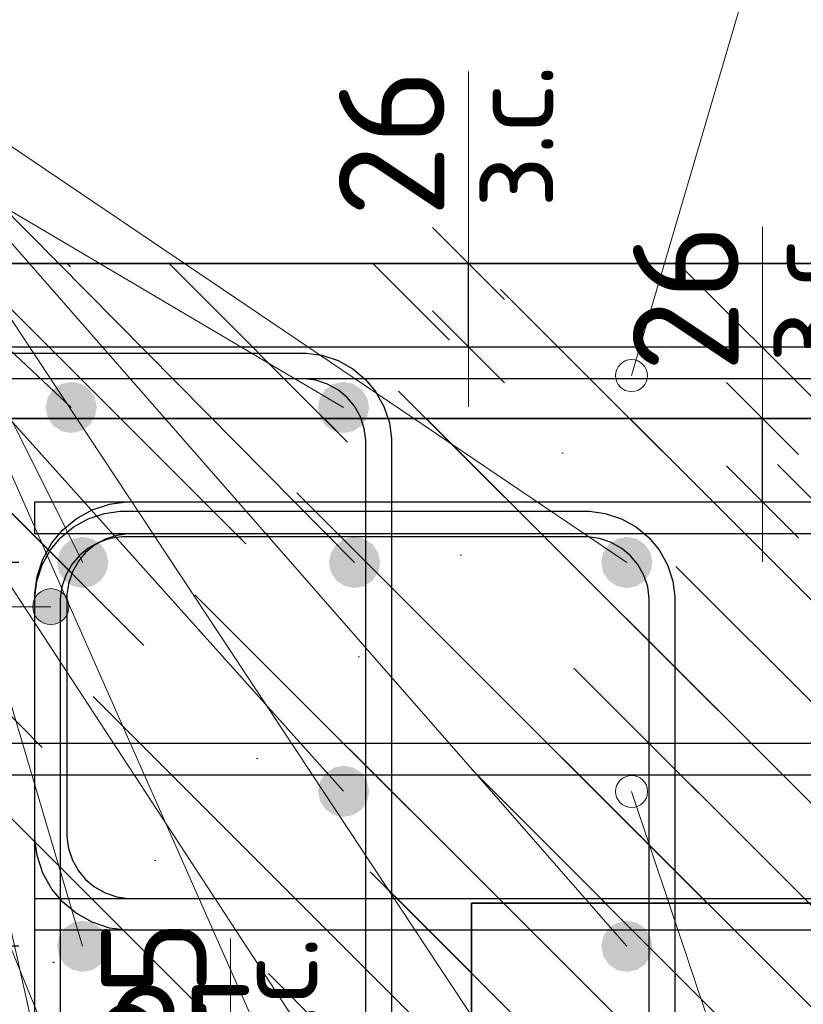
# Model space of a CAD drawing. Header units: metres. Extents: x -38 to 93, y -15 to 21.
# Tile 235 of 256: x 72.235 to 72.479, y 6.4 to 6.708. Entities that reach past the tile are written whole.
import ezdxf

# ---------------------------------------------------------------- set-up
doc = ezdxf.new("R2010")
doc.units = ezdxf.units.M
doc.header["$PDMODE"] = 65
for name, color, linetype, lineweight in [('XR$3$Арм. стержнями верхней зоны', 180, 'Continuous', 35), ('XR$3$Арм. стержнями нижней зоны', 180, 'Continuous', 35), ('XR$3$Арм.стержн. Арматура края', 96, 'Continuous', 35), ('XR$3$Арм.стержн. Хомут', 240, 'Continuous', 35), ('XR$3$Арм.стержн.горизонт. 1', 180, 'Continuous', 35), ('XR$3$Размерная линия (1)', 7, 'Continuous', 13), ('XR$3$Размерная линия_ общее', 7, 'Continuous', 13), ('XR$5$Арм. стержнями верхней зоны', 180, 'Continuous', 35), ('XR$5$Арм. стержнями нижней зоны', 180, 'Continuous', 35), ('XR$5$Арм.стержн. Арматура края', 96, 'Continuous', 35), ('XR$5$Арм.стержн. Хомут', 240, 'Continuous', 35), ('XR$5$Арм.стержн.горизонт. 1', 180, 'Continuous', 35), ('XR$5$ВК__отв в полу 1-2 эт', 220, 'Continuous', 25), ('XR$5$Размерная линия_ общее', 7, 'Continuous', 13)]:
    doc.layers.add(name, color=color, linetype=linetype, lineweight=lineweight)
doc.styles.add('ISOCPEUR', font='txt')
doc.dimstyles.new('DIMSTYLE_10', dxfattribs={"dimtxt": 0.033, "dimasz": 0.0375, "dimexe": 0, "dimexo": 0, "dimgap": 0.0165, "dimtad": 2, "dimdec": 0, "dimlfac": 1000, "dimrnd": 1, "dimzin": 12, "dimdsep": 46, "dimtxsty": 'ISOCPEUR', "dimblk1": 'ALL_ML_STRICH', "dimblk2": 'ALL_ML_STRICH', "dimsah": 1, "dimcen": 0, "dimclrd": 7, "dimclre": 256, "dimclrt": 7, "dimadec": 0, "dimazin": 0, "dimtfac": 1, "dimtdec": 0, "dimtix": 1, "dimtmove": 2, "dimatfit": 3, "dimfxl": 0, "dimtvp": 1.2, "dimtzin": 0, "dimlwd": 0, "dimlwe": -3, "dimarcsym": 0})
doc.dimstyles.new('DIMSTYLE_12', dxfattribs={"dimtxt": 0.03, "dimasz": 0.03, "dimexe": 0, "dimexo": 0, "dimgap": 0.015, "dimtad": 2, "dimdec": 0, "dimlfac": 1000, "dimrnd": 1, "dimzin": 12, "dimdsep": 46, "dimtxsty": 'ISOCPEUR', "dimblk1": 'ALL_ML_STRICH', "dimblk2": 'ALL_ML_STRICH', "dimsah": 1, "dimcen": 0, "dimclrd": 7, "dimclre": 256, "dimclrt": 7, "dimadec": 0, "dimazin": 0, "dimtfac": 1, "dimtdec": 0, "dimtix": 1, "dimtmove": 2, "dimatfit": 3, "dimfxl": 0, "dimtzin": 0, "dimlwd": 0, "dimlwe": -3, "dimarcsym": 0})
doc.dimstyles.new('DIMSTYLE_14', dxfattribs={"dimtxt": 0.03, "dimasz": 0.03, "dimexe": 0, "dimexo": 0, "dimgap": 0.015, "dimtad": 2, "dimdec": 0, "dimlfac": 1000, "dimrnd": 1, "dimzin": 12, "dimdsep": 46, "dimtxsty": 'ISOCPEUR', "dimblk1": 'ALL_ML_STRICH', "dimblk2": 'ALL_ML_STRICH', "dimsah": 1, "dimcen": 0, "dimclrd": 7, "dimclre": 256, "dimclrt": 7, "dimadec": 0, "dimazin": 0, "dimtfac": 1, "dimtdec": 0, "dimtix": 1, "dimtmove": 2, "dimatfit": 3, "dimfxl": 0, "dimtvp": 1.2, "dimtzin": 0, "dimlwd": 0, "dimlwe": -3, "dimarcsym": 0})
pattern_1 = [(135, (0, 0), (-0.031819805, -0.031819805), [0.4, -0.05, 0, -0.05]), (135, (-0.01591, -0.01591), (-0.031819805, -0.031819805), [0.8, -0.1, 0.1, -0.1])]

# ---------------------------------------------------------------- blocks, each defined once
blk = doc.blocks.new('ALL_ML_STRICH')
at = {"color": 0, "linetype": 'ByBlock', "lineweight": -2}
for p, q in [((0, -0.5), (0, 0.5)), ((-0.3, -0.3), (0.3, 0.3)), ((-1, 0), (0.5, 0))]:
    blk.add_line(p, q, dxfattribs=at)
blk = doc.blocks.new('*D97')
at = {"layer": 'DEFPOINTS', "color": 7, "linetype": 'Continuous', "lineweight": 13, "transparency": 33554687}
for p in [(72.21432, 6.36582), (72.21432, 6.33083), (72.23932, 6.32583)]:
    blk.add_point(p, dxfattribs=at)
at = {"layer": 'XR$3$Размерная линия_ общее', "color": 253, "linetype": 'Continuous', "lineweight": -2, "true_color": 0xa0a0a0, "transparency": 33554687}
for p, q in [((72.21432, 6.35083), (72.21432, 6.36582)), ((72.23932, 6.34583), (72.23932, 6.36582))]:
    blk.add_line(p, q, dxfattribs=at)
at = {"layer": 'XR$3$Размерная линия_ общее', "color": 7, "linetype": 'Continuous', "lineweight": -2, "transparency": 33554687}
blk.add_line((72.21432, 6.36582), (72.23932, 6.36582), dxfattribs=at)
at = {"layer": 'XR$3$Размерная линия_ общее', "color": 7, "linetype": 'Continuous', "lineweight": 13, "transparency": 33554687, "xscale": 0.0375, "yscale": 0.0375, "zscale": 0.0375, "rotation": 180}
blk.add_blockref('ALL_ML_STRICH', (72.21432, 6.36582), dxfattribs=at)
at = {"layer": 'XR$3$Размерная линия_ общее', "color": 7, "linetype": 'Continuous', "lineweight": 13, "transparency": 33554687, "xscale": 0.0375, "yscale": 0.0375, "zscale": 0.0375}
blk.add_blockref('ALL_ML_STRICH', (72.23932, 6.36582), dxfattribs=at)
at = {"layer": 'XR$3$Размерная линия_ общее', "color": 7, "linetype": 'Continuous', "lineweight": 13, "transparency": 33554687, "insert": (72.28605, 6.38982), "char_height": 0.033, "width": 0.066, "attachment_point": 5, "style": 'ISOCPEUR'}
blk.add_mtext('\\A1;{25}', dxfattribs=at)
at = {"layer": 'XR$3$Размерная линия_ общее', "color": 7, "linetype": 'Continuous', "lineweight": 13, "transparency": 33554687, "insert": (72.2591, 6.36561), "char_height": 0.027, "width": 0.00135, "attachment_point": 1, "line_spacing_factor": 0.60241, "style": 'ISOCPEUR'}
blk.add_mtext('з.с.', dxfattribs=at)
blk = doc.blocks.new('*D169')
at = {"layer": 'DEFPOINTS', "color": 7, "linetype": 'Continuous', "lineweight": 13, "transparency": 33554687}
for p in [(72.25428, 6.41845), (72.16902, 6.32345), (72.25428, 6.32345)]:
    blk.add_point(p, dxfattribs=at)
at = {"layer": 'XR$3$Размерная линия (1)', "color": 9, "linetype": 'Continuous', "lineweight": -2, "true_color": 0xc7c7c7, "transparency": 33554687}
for p, q in [((72.23428, 6.41845), (72.16902, 6.41845)), ((72.23428, 6.32345), (72.16902, 6.32345))]:
    blk.add_line(p, q, dxfattribs=at)
at = {"layer": 'XR$3$Размерная линия (1)', "color": 7, "linetype": 'Continuous', "lineweight": -2, "transparency": 33554687}
blk.add_line((72.16902, 6.32345), (72.16902, 6.41845), dxfattribs=at)
at = {"layer": 'XR$3$Размерная линия (1)', "color": 7, "linetype": 'Continuous', "lineweight": 13, "transparency": 33554687, "xscale": 0.03, "yscale": 0.03, "zscale": 0.03}
for p, rotation in [((72.16902, 6.41845), 90), ((72.16902, 6.32345), 270)]:
    blk.add_blockref('ALL_ML_STRICH', p, dxfattribs=dict(at, rotation=rotation))
at = {"layer": 'XR$3$Размерная линия (1)', "color": 7, "linetype": 'Continuous', "lineweight": 13, "transparency": 33554687, "insert": (72.14652, 6.37245), "char_height": 0.03, "width": 0.06, "attachment_point": 5, "rotation": 90, "style": 'ISOCPEUR'}
blk.add_mtext('\\A1;{95}', dxfattribs=at)
blk = doc.blocks.new('*D170')
at = {"layer": 'DEFPOINTS', "color": 7, "linetype": 'Continuous', "lineweight": 13, "transparency": 33554687}
for p in [(72.25428, 6.53845), (72.16902, 6.41845), (72.25428, 6.41845)]:
    blk.add_point(p, dxfattribs=at)
at = {"layer": 'XR$3$Размерная линия (1)', "color": 9, "linetype": 'Continuous', "lineweight": -2, "true_color": 0xc7c7c7, "transparency": 33554687}
for p, q in [((72.23428, 6.53845), (72.16902, 6.53845)), ((72.23428, 6.41845), (72.16902, 6.41845))]:
    blk.add_line(p, q, dxfattribs=at)
at = {"layer": 'XR$3$Размерная линия (1)', "color": 7, "linetype": 'Continuous', "lineweight": -2, "transparency": 33554687}
blk.add_line((72.16902, 6.41845), (72.16902, 6.53845), dxfattribs=at)
at = {"layer": 'XR$3$Размерная линия (1)', "color": 7, "linetype": 'Continuous', "lineweight": 13, "transparency": 33554687, "xscale": 0.03, "yscale": 0.03, "zscale": 0.03}
for p, rotation in [((72.16902, 6.53845), 90), ((72.16902, 6.41845), 270)]:
    blk.add_blockref('ALL_ML_STRICH', p, dxfattribs=dict(at, rotation=rotation))
at = {"layer": 'XR$3$Размерная линия (1)', "color": 7, "linetype": 'Continuous', "lineweight": 13, "transparency": 33554687, "insert": (72.14652, 6.48295), "char_height": 0.03, "width": 0.09, "attachment_point": 5, "rotation": 90, "style": 'ISOCPEUR'}
blk.add_mtext('\\A1;{120}', dxfattribs=at)
blk = doc.blocks.new('*D171')
at = {"layer": 'DEFPOINTS', "color": 7, "linetype": 'Continuous', "lineweight": 13, "transparency": 33554687}
for p in [(72.21432, 6.58345), (72.16902, 6.53845), (72.25428, 6.53845)]:
    blk.add_point(p, dxfattribs=at)
at = {"layer": 'XR$3$Размерная линия (1)', "color": 9, "linetype": 'Continuous', "lineweight": -2, "true_color": 0xc7c7c7, "transparency": 33554687}
for p, q in [((72.19432, 6.58345), (72.16902, 6.58345)), ((72.23428, 6.53845), (72.16902, 6.53845))]:
    blk.add_line(p, q, dxfattribs=at)
at = {"layer": 'XR$3$Размерная линия (1)', "color": 7, "linetype": 'Continuous', "lineweight": -2, "transparency": 33554687}
blk.add_line((72.16902, 6.53845), (72.16902, 6.58345), dxfattribs=at)
at = {"layer": 'XR$3$Размерная линия (1)', "color": 7, "linetype": 'Continuous', "lineweight": 13, "transparency": 33554687, "xscale": 0.03, "yscale": 0.03, "zscale": 0.03}
for p, rotation in [((72.16902, 6.58345), 90), ((72.16902, 6.53845), 270)]:
    blk.add_blockref('ALL_ML_STRICH', p, dxfattribs=dict(at, rotation=rotation))
at = {"layer": 'XR$3$Размерная линия (1)', "color": 7, "linetype": 'Continuous', "lineweight": 13, "transparency": 33554687, "insert": (72.14645, 6.64217), "char_height": 0.03, "width": 0.06, "attachment_point": 5, "rotation": 90, "style": 'ISOCPEUR'}
blk.add_mtext('\\A1;{45}', dxfattribs=at)
blk = doc.blocks.new('*D179')
at = {"layer": 'DEFPOINTS', "color": 7, "linetype": 'Continuous', "lineweight": 13, "transparency": 33554687}
for p in [(72.42673, 6.58345), (72.42673, 6.55745), (72.46671, 6.55745)]:
    blk.add_point(p, dxfattribs=at)
at = {"layer": 'XR$3$Размерная линия_ общее', "color": 253, "linetype": 'Continuous', "lineweight": -2, "true_color": 0xa0a0a0, "transparency": 33554687}
for p, q in [((72.44673, 6.58345), (72.46671, 6.58345)), ((72.44673, 6.55745), (72.46671, 6.55745))]:
    blk.add_line(p, q, dxfattribs=at)
at = {"layer": 'XR$3$Размерная линия_ общее', "color": 7, "linetype": 'Continuous', "lineweight": -2, "transparency": 33554687}
blk.add_line((72.46671, 6.55745), (72.46671, 6.58345), dxfattribs=at)
at = {"layer": 'XR$3$Размерная линия_ общее', "color": 7, "linetype": 'Continuous', "lineweight": 13, "transparency": 33554687, "xscale": 0.0375, "yscale": 0.0375, "zscale": 0.0375}
for p, rotation in [((72.46671, 6.58345), 90), ((72.46671, 6.55745), 270)]:
    blk.add_blockref('ALL_ML_STRICH', p, dxfattribs=dict(at, rotation=rotation))
at = {"layer": 'XR$3$Размерная линия_ общее', "color": 7, "linetype": 'Continuous', "lineweight": 13, "transparency": 33554687, "insert": (72.46625, 6.60081), "char_height": 0.027, "width": 0.00135, "attachment_point": 1, "rotation": 90, "line_spacing_factor": 0.60241, "style": 'ISOCPEUR'}
blk.add_mtext('з.с.', dxfattribs=at)
at = {"layer": 'XR$3$Размерная линия_ общее', "color": 7, "linetype": 'Continuous', "lineweight": 13, "transparency": 33554687, "insert": (72.44271, 6.62117), "char_height": 0.033, "width": 0.066, "attachment_point": 5, "rotation": 90, "style": 'ISOCPEUR'}
blk.add_mtext('\\A1;{26}', dxfattribs=at)
blk = doc.blocks.new('*D515')
at = {"layer": 'DEFPOINTS', "color": 7, "linetype": 'Continuous', "lineweight": 13, "transparency": 33554687}
for p in [(72.26047, 6.35692), (72.26547, 6.33192), (72.30046, 6.33192)]:
    blk.add_point(p, dxfattribs=at)
at = {"layer": 'XR$5$Размерная линия_ общее', "color": 253, "linetype": 'Continuous', "lineweight": -2, "true_color": 0xa0a0a0, "transparency": 33554687}
for p, q in [((72.28047, 6.35692), (72.30046, 6.35692)), ((72.28547, 6.33192), (72.30046, 6.33192))]:
    blk.add_line(p, q, dxfattribs=at)
at = {"layer": 'XR$5$Размерная линия_ общее', "color": 7, "linetype": 'Continuous', "lineweight": -2, "transparency": 33554687}
blk.add_line((72.30046, 6.33192), (72.30046, 6.35692), dxfattribs=at)
at = {"layer": 'XR$5$Размерная линия_ общее', "color": 7, "linetype": 'Continuous', "lineweight": 13, "transparency": 33554687, "xscale": 0.0375, "yscale": 0.0375, "zscale": 0.0375}
for p, rotation in [((72.30046, 6.35692), 90), ((72.30046, 6.33192), 270)]:
    blk.add_blockref('ALL_ML_STRICH', p, dxfattribs=dict(at, rotation=rotation))
at = {"layer": 'XR$5$Размерная линия_ общее', "color": 7, "linetype": 'Continuous', "lineweight": 13, "transparency": 33554687, "insert": (72.30067, 6.3767), "char_height": 0.027, "width": 0.00135, "attachment_point": 1, "rotation": 90, "line_spacing_factor": 0.60241, "style": 'ISOCPEUR'}
blk.add_mtext('з.с.', dxfattribs=at)
at = {"layer": 'XR$5$Размерная линия_ общее', "color": 7, "linetype": 'Continuous', "lineweight": 13, "transparency": 33554687, "insert": (72.27646, 6.40365), "char_height": 0.033, "width": 0.066, "attachment_point": 5, "rotation": 90, "style": 'ISOCPEUR'}
blk.add_mtext('\\A1;{25}', dxfattribs=at)
blk = doc.blocks.new('*D627')
at = {"layer": 'DEFPOINTS', "color": 7, "linetype": 'Continuous', "lineweight": 13, "transparency": 33554687}
for p in [(72.33484, 6.63192), (72.33484, 6.60592), (72.37482, 6.60592)]:
    blk.add_point(p, dxfattribs=at)
at = {"layer": 'XR$5$Размерная линия_ общее', "color": 253, "linetype": 'Continuous', "lineweight": -2, "true_color": 0xa0a0a0, "transparency": 33554687}
for p, q in [((72.35484, 6.63192), (72.37482, 6.63192)), ((72.35484, 6.60592), (72.37482, 6.60592))]:
    blk.add_line(p, q, dxfattribs=at)
at = {"layer": 'XR$5$Размерная линия_ общее', "color": 7, "linetype": 'Continuous', "lineweight": -2, "transparency": 33554687}
blk.add_line((72.37482, 6.60592), (72.37482, 6.63192), dxfattribs=at)
at = {"layer": 'XR$5$Размерная линия_ общее', "color": 7, "linetype": 'Continuous', "lineweight": 13, "transparency": 33554687, "xscale": 0.0375, "yscale": 0.0375, "zscale": 0.0375}
for p, rotation in [((72.37482, 6.63192), 90), ((72.37482, 6.60592), 270)]:
    blk.add_blockref('ALL_ML_STRICH', p, dxfattribs=dict(at, rotation=rotation))
at = {"layer": 'XR$5$Размерная линия_ общее', "color": 7, "linetype": 'Continuous', "lineweight": 13, "transparency": 33554687, "insert": (72.37436, 6.64929), "char_height": 0.027, "width": 0.00135, "attachment_point": 1, "rotation": 90, "line_spacing_factor": 0.60241, "style": 'ISOCPEUR'}
blk.add_mtext('з.с.', dxfattribs=at)
at = {"layer": 'XR$5$Размерная линия_ общее', "color": 7, "linetype": 'Continuous', "lineweight": 13, "transparency": 33554687, "insert": (72.35082, 6.66965), "char_height": 0.033, "width": 0.066, "attachment_point": 5, "rotation": 90, "style": 'ISOCPEUR'}
blk.add_mtext('\\A1;{26}', dxfattribs=at)

msp = doc.modelspace()

# ---------------------------------------------------------------- hatches: boundary and pattern name
at = {"linetype": 'Continuous', "lineweight": 25, "transparency": 33554687}
h = msp.add_hatch(dxfattribs=at)
h.set_pattern_fill('__________540', scale=0.015, style=0, pattern_type=2)
h.set_pattern_definition(pattern_1)
h.paths.add_polyline_path([(72.37577, 6.43192), (72.12578, 6.43192), (72.12578, 6.63192), (72.12577, 6.63192), (72.12577, 6.33192), (72.37577, 6.33192)], flags=0)
at = {"linetype": 'Continuous', "lineweight": 13, "transparency": 33554687}
h = msp.add_hatch(dxfattribs=at)
h.set_pattern_fill('__________540', scale=0.015, style=0, pattern_type=2)
h.set_pattern_definition(pattern_1)
h.paths.add_polyline_path([(72.12578, 6.63192), (72.12578, 6.43192), (72.57861, 6.43192), (72.57861, 6.63192)], flags=0)
h = msp.add_hatch(dxfattribs=at)
h.set_pattern_fill('__________540', scale=0.015, style=0, pattern_type=2)
h.set_pattern_definition(pattern_1)
h.paths.add_polyline_path([(72.21432, 6.58345), (72.21432, 6.38345), (72.62859, 6.38345), (72.62859, 6.58345)], flags=0)
at = {"layer": 'XR$3$Арм.стержн. Арматура края', "linetype": 'Continuous', "lineweight": 13, "transparency": 33554687}
for points in [[(72.23948, 6.52745), (72.24151, 6.5198), (72.24151, 6.52948)], [(72.24151, 6.52948), (72.24432, 6.51902), (72.24432, 6.53027)], [(72.24151, 6.52948), (72.24151, 6.5198), (72.24432, 6.51902)], [(72.24432, 6.53027), (72.24432, 6.51902), (72.24713, 6.5198)], [(72.24432, 6.53027), (72.24713, 6.5198), (72.24713, 6.52948)], [(72.24713, 6.52948), (72.24713, 6.5198), (72.24916, 6.52183)], [(72.24713, 6.52948), (72.24916, 6.52183), (72.24916, 6.52745)], [(72.23948, 6.52183), (72.23948, 6.52745), (72.2387, 6.52464)], [(72.23948, 6.52745), (72.23948, 6.52183), (72.24151, 6.5198)], [(72.24916, 6.52745), (72.24916, 6.52183), (72.24995, 6.52464)]]:
    msp.add_hatch(color=7, dxfattribs=at).paths.add_polyline_path(points)
at = {"layer": 'XR$3$Арм.стержн.горизонт. 1', "linetype": 'Continuous', "lineweight": 50, "transparency": 33554687}
for points in [[(72.26228, 6.53845), (72.26168, 6.54151), (72.25994, 6.54411), (72.25735, 6.54584), (72.25428, 6.54645), (72.25122, 6.54584), (72.24863, 6.54411), (72.24689, 6.54151), (72.24628, 6.53845), (72.24689, 6.53539), (72.24863, 6.53279), (72.25122, 6.53106), (72.25428, 6.53045), (72.25735, 6.53106), (72.25994, 6.53279), (72.26168, 6.53539)], [(72.34721, 6.53845), (72.3466, 6.54151), (72.34487, 6.54411), (72.34227, 6.54584), (72.33921, 6.54645), (72.33615, 6.54584), (72.33355, 6.54411), (72.33182, 6.54151), (72.33121, 6.53845), (72.33182, 6.53539), (72.33355, 6.53279), (72.33615, 6.53106), (72.33921, 6.53045), (72.34227, 6.53106), (72.34487, 6.53279), (72.3466, 6.53539)], [(72.43228, 6.53845), (72.43168, 6.54151), (72.42994, 6.54411), (72.42735, 6.54584), (72.42428, 6.54645), (72.42122, 6.54584), (72.41863, 6.54411), (72.41689, 6.54151), (72.41628, 6.53845), (72.41689, 6.53539), (72.41863, 6.53279), (72.42122, 6.53106), (72.42428, 6.53045), (72.42735, 6.53106), (72.42994, 6.53279), (72.43168, 6.53539)], [(72.26225, 6.41845), (72.26164, 6.42151), (72.2599, 6.42411), (72.25731, 6.42584), (72.25425, 6.42645), (72.25118, 6.42584), (72.24859, 6.42411), (72.24686, 6.42151), (72.24625, 6.41845), (72.24686, 6.41539), (72.24859, 6.41279), (72.25118, 6.41106), (72.25425, 6.41045), (72.25731, 6.41106), (72.2599, 6.41279), (72.26164, 6.41539)], [(72.43232, 6.41845), (72.43171, 6.42151), (72.42998, 6.42411), (72.42738, 6.42584), (72.42432, 6.42645), (72.42126, 6.42584), (72.41867, 6.42411), (72.41693, 6.42151), (72.41632, 6.41845), (72.41693, 6.41539), (72.41867, 6.41279), (72.42126, 6.41106), (72.42432, 6.41045), (72.42738, 6.41106), (72.42998, 6.41279), (72.43171, 6.41539)]]:
    msp.add_hatch(color=7, dxfattribs=at).paths.add_polyline_path(points)
at = {"layer": 'XR$5$Арм.стержн.горизонт. 1', "linetype": 'Continuous', "lineweight": 50, "transparency": 33554687}
for points in [[(72.25869, 6.58692), (72.25808, 6.58999), (72.25635, 6.59258), (72.25375, 6.59432), (72.25069, 6.59492), (72.24763, 6.59432), (72.24503, 6.59258), (72.2433, 6.58999), (72.24269, 6.58692), (72.2433, 6.58386), (72.24503, 6.58127), (72.24763, 6.57953), (72.25069, 6.57892), (72.25375, 6.57953), (72.25635, 6.58127), (72.25808, 6.58386)], [(72.34377, 6.58692), (72.34316, 6.58999), (72.34142, 6.59258), (72.33883, 6.59432), (72.33577, 6.59492), (72.33271, 6.59432), (72.33011, 6.59258), (72.32838, 6.58999), (72.32777, 6.58692), (72.32838, 6.58386), (72.33011, 6.58127), (72.33271, 6.57953), (72.33577, 6.57892), (72.33883, 6.57953), (72.34142, 6.58127), (72.34316, 6.58386)], [(72.3438, 6.46692), (72.3432, 6.46999), (72.34146, 6.47258), (72.33887, 6.47432), (72.3358, 6.47492), (72.33274, 6.47432), (72.33015, 6.47258), (72.32841, 6.46999), (72.3278, 6.46692), (72.32841, 6.46386), (72.33015, 6.46127), (72.33274, 6.45953), (72.3358, 6.45892), (72.33887, 6.45953), (72.34146, 6.46127), (72.3432, 6.46386)]]:
    msp.add_hatch(color=7, dxfattribs=at).paths.add_polyline_path(points)

# ---------------------------------------------------------------- linework, layer by layer
at = {"color": 7, "linetype": 'Continuous', "lineweight": 13, "transparency": 33554687}
for p, q in [((72.37482, 6.63192), (72.37482, 6.69192)), ((72.46671, 6.58345), (72.46671, 6.64345)), ((72.4258, 6.46687), (72.49614, 6.25688)), ((72.30046, 6.35692), (72.30046, 6.42092))]:
    msp.add_line(p, q, dxfattribs=at)
at = {"color": 7, "linetype": 'Continuous', "lineweight": 35, "transparency": 33554687}
for p, q in [((72.57861, 6.63192), (72.12578, 6.63192)), ((72.62859, 6.58345), (72.21432, 6.58345)), ((72.37577, 6.43192), (72.57861, 6.43192)), ((72.37577, 6.33192), (72.37577, 6.43192))]:
    msp.add_line(p, q, dxfattribs=at)
at = {"color": 7, "linetype": 'Continuous', "lineweight": 13, "transparency": 33554687}
for centre in [(72.42577, 6.59687), (72.4258, 6.46687)]:
    msp.add_circle(centre, 0.005, dxfattribs=at)
at = {"layer": 'XR$3$Арм. стержнями верхней зоны', "color": 4, "linetype": 'Continuous', "lineweight": 25, "transparency": 33554687}
msp.add_lwpolyline([(72.23932, 6.55745), (72.63359, 6.55745), (72.63359, 6.54745), (72.23932, 6.54745), (72.23932, 6.55745)], dxfattribs=at)
msp.add_lwpolyline([(72.23932, 6.55745), (72.63359, 6.55745), (72.63359, 6.54745), (72.23932, 6.54745), (72.23932, 6.55745)], dxfattribs=at)
at = {"layer": 'XR$3$Арм. стержнями нижней зоны', "color": 4, "linetype": 'Continuous', "lineweight": 25, "transparency": 33554687}
msp.add_lwpolyline([(72.23932, 6.43345), (72.63359, 6.43345), (72.63359, 6.42345), (72.23932, 6.42345), (72.23932, 6.43345)], dxfattribs=at)
msp.add_lwpolyline([(72.23932, 6.43345), (72.63359, 6.43345), (72.63359, 6.42345), (72.23932, 6.42345), (72.23932, 6.43345)], dxfattribs=at)
at = {"layer": 'XR$3$Арм.стержн. Арматура края', "color": 7, "linetype": 'Continuous', "lineweight": 13, "transparency": 33554687}
for p, q in [((72.24432, 6.53027), (72.24432, 6.53027)), ((72.02872, 6.52464), (72.24432, 6.52464)), ((72.2387, 6.52464), (72.2387, 6.52464)), ((72.24995, 6.52464), (72.24995, 6.52464)), ((72.24432, 6.51902), (72.24432, 6.51902))]:
    msp.add_line(p, q, dxfattribs=at)
at = {"layer": 'XR$3$Арм.стержн. Арматура края', "color": 4, "linetype": 'Continuous', "lineweight": 25, "transparency": 33554687}
for points in [[(72.63359, 6.42345), (72.26789, 6.42345), (72.26267, 6.42417), (72.25723, 6.42597), (72.25222, 6.42877), (72.2481, 6.43222), (72.24465, 6.43635), (72.24184, 6.44136), (72.24005, 6.4468), (72.23932, 6.45201), (72.23932, 6.52888), (72.24005, 6.5341), (72.24184, 6.53954), (72.24465, 6.54455), (72.2481, 6.54868), (72.25222, 6.55212), (72.25723, 6.55493), (72.26267, 6.55672), (72.26789, 6.55745), (72.63359, 6.55745)], [(72.63359, 6.42345), (72.26789, 6.42345), (72.26267, 6.42417), (72.25723, 6.42597), (72.25222, 6.42877), (72.2481, 6.43222), (72.24465, 6.43635), (72.24184, 6.44136), (72.24005, 6.4468), (72.23932, 6.45201), (72.23932, 6.52888), (72.24005, 6.5341), (72.24184, 6.53954), (72.24465, 6.54455), (72.2481, 6.54868), (72.25222, 6.55212), (72.25723, 6.55493), (72.26267, 6.55672), (72.26789, 6.55745), (72.63359, 6.55745)], [(72.63359, 6.54745), (72.26858, 6.54745), (72.26494, 6.54694), (72.26128, 6.54573), (72.25792, 6.54385), (72.25519, 6.54158), (72.25292, 6.53885), (72.25104, 6.53549), (72.24983, 6.53183), (72.24932, 6.52819), (72.24932, 6.45271), (72.24983, 6.44907), (72.25104, 6.4454), (72.25292, 6.44205), (72.25519, 6.43932), (72.25792, 6.43704), (72.26128, 6.43516), (72.26494, 6.43395), (72.26858, 6.43345), (72.63359, 6.43345)], [(72.63359, 6.54745), (72.26858, 6.54745), (72.26494, 6.54694), (72.26128, 6.54573), (72.25792, 6.54385), (72.25519, 6.54158), (72.25292, 6.53885), (72.25104, 6.53549), (72.24983, 6.53183), (72.24932, 6.52819), (72.24932, 6.45271), (72.24983, 6.44907), (72.25104, 6.4454), (72.25292, 6.44205), (72.25519, 6.43932), (72.25792, 6.43704), (72.26128, 6.43516), (72.26494, 6.43395), (72.26858, 6.43345), (72.63359, 6.43345)]]:
    msp.add_lwpolyline(points, dxfattribs=at)
at = {"layer": 'XR$3$Арм.стержн. Арматура края', "color": 7, "linetype": 'Continuous', "lineweight": 13, "transparency": 33554687}
msp.add_circle((72.24432, 6.52464), 0.00563, dxfattribs=at)
at = {"layer": 'XR$3$Арм.стержн. Хомут', "color": 40, "linetype": 'Continuous', "lineweight": 25, "transparency": 33554687}
for points in [[(72.23928, 6.33513), (72.23928, 6.52777), (72.23996, 6.53265), (72.24164, 6.53773), (72.24426, 6.54241), (72.24747, 6.54626), (72.25132, 6.54948), (72.256, 6.55209), (72.26108, 6.55377), (72.26596, 6.55445), (72.41265, 6.55445), (72.41753, 6.55377), (72.42261, 6.55209), (72.42728, 6.54948), (72.43113, 6.54626), (72.43435, 6.54241), (72.43697, 6.53773), (72.43864, 6.53265), (72.43932, 6.52777), (72.43932, 6.33513)], [(72.23928, 6.33513), (72.23928, 6.52777), (72.23996, 6.53265), (72.24164, 6.53773), (72.24426, 6.54241), (72.24747, 6.54626), (72.25132, 6.54948), (72.256, 6.55209), (72.26108, 6.55377), (72.26596, 6.55445), (72.41265, 6.55445), (72.41753, 6.55377), (72.42261, 6.55209), (72.42728, 6.54948), (72.43113, 6.54626), (72.43435, 6.54241), (72.43697, 6.53773), (72.43864, 6.53265), (72.43932, 6.52777), (72.43932, 6.33513)], [(72.43132, 6.33568), (72.43132, 6.52722), (72.43082, 6.53083), (72.42961, 6.5345), (72.42773, 6.53785), (72.42545, 6.54058), (72.42272, 6.54286), (72.41937, 6.54474), (72.41571, 6.54595), (72.41209, 6.54645), (72.26652, 6.54645), (72.2629, 6.54595), (72.25924, 6.54474), (72.25588, 6.54286), (72.25315, 6.54058), (72.25087, 6.53785), (72.24899, 6.5345), (72.24779, 6.53083), (72.24728, 6.52722), (72.24728, 6.33568)], [(72.43132, 6.33568), (72.43132, 6.52722), (72.43082, 6.53083), (72.42961, 6.5345), (72.42773, 6.53785), (72.42545, 6.54058), (72.42272, 6.54286), (72.41937, 6.54474), (72.41571, 6.54595), (72.41209, 6.54645), (72.26652, 6.54645), (72.2629, 6.54595), (72.25924, 6.54474), (72.25588, 6.54286), (72.25315, 6.54058), (72.25087, 6.53785), (72.24899, 6.5345), (72.24779, 6.53083), (72.24728, 6.52722), (72.24728, 6.33568)]]:
    msp.add_lwpolyline(points, dxfattribs=at)
at = {"layer": 'XR$3$Арм.стержн.горизонт. 1', "color": 7, "linetype": 'Continuous', "lineweight": 13, "transparency": 33554687}
for q in [(72.42432, 6.32345), (72.25425, 6.41845), (72.25428, 6.53845), (72.33925, 6.32345), (72.25425, 6.32345), (72.42432, 6.41845), (72.33921, 6.53845), (72.42428, 6.53845)]:
    msp.add_line((72.1672, 6.71235), q, dxfattribs=at)
at = {"layer": 'XR$5$Арм. стержнями верхней зоны', "color": 4, "linetype": 'Continuous', "lineweight": 25, "transparency": 33554687}
msp.add_lwpolyline([(72.15077, 6.60592), (72.58361, 6.60592), (72.58361, 6.59592), (72.15077, 6.59592), (72.15077, 6.60592)], dxfattribs=at)
at = {"layer": 'XR$5$Арм. стержнями нижней зоны', "color": 4, "linetype": 'Continuous', "lineweight": 25, "transparency": 33554687}
msp.add_lwpolyline([(72.15077, 6.48192), (72.58361, 6.48192), (72.58361, 6.47192), (72.15077, 6.47192), (72.15077, 6.48192)], dxfattribs=at)
at = {"layer": 'XR$5$Арм.стержн. Арматура края', "color": 4, "linetype": 'Continuous', "lineweight": 25, "transparency": 33554687}
for points in [[(72.58361, 6.47192), (72.17933, 6.47192), (72.17412, 6.47265), (72.16868, 6.47444), (72.16367, 6.47725), (72.15954, 6.4807), (72.15609, 6.48482), (72.15329, 6.48983), (72.15149, 6.49527), (72.15077, 6.50049), (72.15077, 6.57736), (72.15149, 6.58258), (72.15329, 6.58801), (72.15609, 6.59302), (72.15954, 6.59715), (72.16367, 6.6006), (72.16868, 6.60341), (72.17412, 6.6052), (72.17933, 6.60592), (72.58361, 6.60592)], [(72.58361, 6.59592), (72.18002, 6.59592), (72.17639, 6.59542), (72.17272, 6.59421), (72.16936, 6.59233), (72.16664, 6.59005), (72.16436, 6.58733), (72.16248, 6.58397), (72.16127, 6.5803), (72.16077, 6.57667), (72.16077, 6.50118), (72.16127, 6.49755), (72.16248, 6.49388), (72.16436, 6.49052), (72.16664, 6.4878), (72.16936, 6.48552), (72.17272, 6.48364), (72.17639, 6.48243), (72.18002, 6.48192), (72.58361, 6.48192)]]:
    msp.add_lwpolyline(points, dxfattribs=at)
at = {"layer": 'XR$5$Арм.стержн. Хомут', "color": 40, "linetype": 'Continuous', "lineweight": 25, "transparency": 33554687}
for points in [[(72.15073, 6.37978), (72.15073, 6.57725), (72.15141, 6.58213), (72.15308, 6.58721), (72.1557, 6.59188), (72.15892, 6.59573), (72.16277, 6.59895), (72.16744, 6.60157), (72.17253, 6.60325), (72.17741, 6.60392), (72.32409, 6.60392), (72.32897, 6.60325), (72.33405, 6.60157), (72.33873, 6.59895), (72.34258, 6.59573), (72.34579, 6.59188), (72.34841, 6.58721), (72.35009, 6.58213), (72.35077, 6.57725), (72.35077, 6.3836)], [(72.15073, 6.37978), (72.15073, 6.57725), (72.15141, 6.58213), (72.15308, 6.58721), (72.1557, 6.59188), (72.15892, 6.59573), (72.16277, 6.59895), (72.16744, 6.60157), (72.17253, 6.60325), (72.17741, 6.60392), (72.32409, 6.60392), (72.32897, 6.60325), (72.33405, 6.60157), (72.33873, 6.59895), (72.34258, 6.59573), (72.34579, 6.59188), (72.34841, 6.58721), (72.35009, 6.58213), (72.35077, 6.57725), (72.35077, 6.3836)], [(72.34277, 6.38416), (72.34277, 6.57669), (72.34226, 6.58031), (72.34106, 6.58397), (72.33918, 6.58733), (72.3369, 6.59006), (72.33417, 6.59234), (72.33081, 6.59421), (72.32715, 6.59542), (72.32354, 6.59592), (72.17796, 6.59592), (72.17434, 6.59542), (72.17068, 6.59421), (72.16733, 6.59234), (72.1646, 6.59006), (72.16232, 6.58733), (72.16044, 6.58397), (72.15923, 6.58031), (72.15873, 6.57669), (72.15873, 6.38033)], [(72.34277, 6.38416), (72.34277, 6.57669), (72.34226, 6.58031), (72.34106, 6.58397), (72.33918, 6.58733), (72.3369, 6.59006), (72.33417, 6.59234), (72.33081, 6.59421), (72.32715, 6.59542), (72.32354, 6.59592), (72.17796, 6.59592), (72.17434, 6.59542), (72.17068, 6.59421), (72.16733, 6.59234), (72.1646, 6.59006), (72.16232, 6.58733), (72.16044, 6.58397), (72.15923, 6.58031), (72.15873, 6.57669), (72.15873, 6.38033)]]:
    msp.add_lwpolyline(points, dxfattribs=at)
at = {"layer": 'XR$5$Арм.стержн.горизонт. 1', "color": 7, "linetype": 'Continuous', "lineweight": 13, "transparency": 33554687}
for q in [(72.25073, 6.37192), (72.3358, 6.46692), (72.3358, 6.37192), (72.33577, 6.58692), (72.25069, 6.58692)]:
    msp.add_line((72.10685, 6.72215), q, dxfattribs=at)
at = {"layer": 'XR$5$ВК__отв в полу 1-2 эт', "color": 7, "linetype": 'Continuous', "lineweight": 13, "transparency": 33554687}
msp.add_line((72.42577, 6.59687), (72.48625, 6.80286), dxfattribs=at)

# ---------------------------------------------------------------- dimensions: what is measured, and where the dimension line sits
at = {"layer": 'XR$3$Размерная линия (1)', "color": 7, "linetype": 'Continuous', "lineweight": 13, "transparency": 33554687}
for base, p1, p2, dimstyle, picture, middle in [((72.16902, 6.58345), (72.23428, 6.53845), (72.19432, 6.58345), 'DIMSTYLE_14', '*D171', (72.14645, 6.64217)), ((72.16902, 6.53845), (72.23428, 6.41845), (72.23428, 6.53845), 'DIMSTYLE_12', '*D170', (72.14652, 6.48295)), ((72.16902, 6.41845), (72.23428, 6.32345), (72.23428, 6.41845), 'DIMSTYLE_12', '*D169', (72.14652, 6.37245))]:
    dim = msp.add_linear_dim(base=base, p1=p1, p2=p2, angle=90, dimstyle=dimstyle, override={"dimpost": '<>', "dimclrd": 7, "dimclre": 9, "dimclrt": 7, "dimlwd": 0, "dimlwe": 65533}, dxfattribs=at)
    dim.commit()
    dim.dimension.update_dxf_attribs({"geometry": picture, "text_midpoint": middle, "dimtype": 160})
at = {"layer": 'XR$3$Размерная линия_ общее', "color": 7, "linetype": 'Continuous', "lineweight": 13, "transparency": 33554687}
dim = msp.add_linear_dim(base=(72.46671, 6.58345), p1=(72.44673, 6.55745), p2=(72.44673, 6.58345), angle=90, text='<>\\Xз.с.', dimstyle='DIMSTYLE_10', override={"dimpost": '<>', "dimclrd": 7, "dimclre": 253, "dimclrt": 7, "dimlwd": 0, "dimlwe": 65533}, dxfattribs=at)
dim.commit()
dim.dimension.update_dxf_attribs({"geometry": '*D179', "text_midpoint": (72.44271, 6.62117), "dimtype": 160})
dim = msp.add_linear_dim(base=(72.23932, 6.36582), p1=(72.21432, 6.35083), p2=(72.23932, 6.34583), text='<>\\Xз.с.', dimstyle='DIMSTYLE_10', override={"dimpost": '<>', "dimclrd": 7, "dimclre": 253, "dimclrt": 7, "dimlwd": 0, "dimlwe": 65533}, dxfattribs=at)
dim.commit()
dim.dimension.update_dxf_attribs({"geometry": '*D97', "text_midpoint": (72.28605, 6.38982), "dimtype": 160})
at = {"layer": 'XR$5$Размерная линия_ общее', "color": 7, "linetype": 'Continuous', "lineweight": 13, "transparency": 33554687}
for base, p1, p2, picture, middle in [((72.37482, 6.63192), (72.35484, 6.60592), (72.35484, 6.63192), '*D627', (72.35082, 6.66965)), ((72.30046, 6.35692), (72.28547, 6.33192), (72.28047, 6.35692), '*D515', (72.27646, 6.40365))]:
    dim = msp.add_linear_dim(base=base, p1=p1, p2=p2, angle=90, text='<>\\Xз.с.', dimstyle='DIMSTYLE_10', override={"dimpost": '<>', "dimclrd": 7, "dimclre": 253, "dimclrt": 7, "dimlwd": 0, "dimlwe": 65533}, dxfattribs=at)
    dim.commit()
    dim.dimension.update_dxf_attribs({"geometry": picture, "text_midpoint": middle, "dimtype": 160})

doc.saveas('drawing.dxf')
